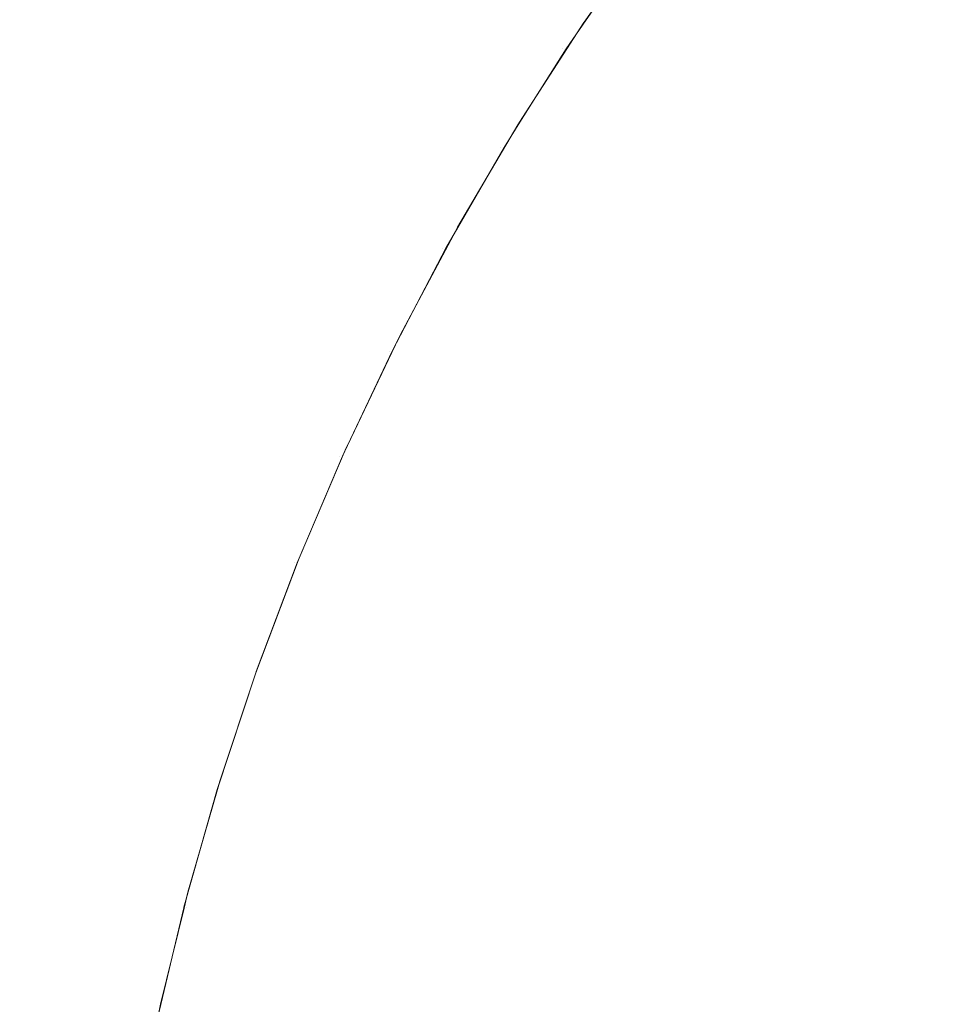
# Model space of a CAD drawing. Header units: centimetres. Extents: x -25.9 to 27.4, y -25.9 to -24.1.
# Tile 149 of 200: x 9.4689 to 9.5009, y -24.1382 to -24.1039. Entities that reach past the tile are written whole.
import ezdxf

# ---------------------------------------------------------------- set-up
doc = ezdxf.new("R2010")
doc.units = ezdxf.units.CM
doc.header["$LTSCALE"] = 2.54
doc.layers.add('Lucido design-1', color=7, linetype='Continuous')

# ---------------------------------------------------------------- blocks, each defined once
blk = doc.blocks.new('Gruppo-4-1')
at = {"color": 7, "linetype": 'Continuous', "lineweight": 9}
for points, invisible_edges in [([(9.488654, -24.103909, 707.720708), (9.491039, -24.100537, 707.720708), (9.491115, -24.100593, 707.716349), (9.488666, -24.104056, 707.716349)], 14), ([(9.491039, -24.100537, 707.720708), (9.488654, -24.103909, 707.720708), (9.488666, -24.103918, 707.920708)], 10), ([(9.491039, -24.100537, 707.720708), (9.488666, -24.103918, 707.920708), (9.490274, -24.101584, 707.920708)], 9), ([(9.488666, -24.104056, 707.716349), (9.491115, -24.100593, 707.716349), (9.491329, -24.100751, 707.712216), (9.488887, -24.104205, 707.712216)], 15), ([(9.488887, -24.104205, 707.712216), (9.491329, -24.100751, 707.712216), (9.49168, -24.101011, 707.708102), (9.489249, -24.104449, 707.708102)], 15), ([(9.495449, -24.103799, 707.688043), (9.497903, -24.100624, 707.688043), (9.499011, -24.101519, 707.684181), (9.496594, -24.104646, 707.684181)], 15), ([(9.489249, -24.104449, 707.708102), (9.49168, -24.101011, 707.708102), (9.492167, -24.101371, 707.704012), (9.489751, -24.104789, 707.704012)], 15), ([(9.489751, -24.104789, 707.704012), (9.492167, -24.101371, 707.704012), (9.492789, -24.101831, 707.699955), (9.490391, -24.105222, 707.699955)], 15), ([(9.468783, -24.101584, 707.98887), (9.471664, -24.101584, 707.984559), (9.469721, -24.104926, 707.983321), (9.466896, -24.104926, 707.987549)], 15), ([(9.471664, -24.101584, 707.984559), (9.474353, -24.101584, 707.980126), (9.472358, -24.104926, 707.978975), (9.469721, -24.104926, 707.983321)], 15), ([(9.474353, -24.101584, 707.980126), (9.476847, -24.101584, 707.975581), (9.474804, -24.104926, 707.974517), (9.472358, -24.104926, 707.978975)], 15), ([(9.476847, -24.101584, 707.975581), (9.47914, -24.101584, 707.970931), (9.477053, -24.104926, 707.969957), (9.474804, -24.104926, 707.974517)], 15), ([(9.47914, -24.101584, 707.970931), (9.481229, -24.101584, 707.966185), (9.4791, -24.104926, 707.965303), (9.477053, -24.104926, 707.969957)], 15), ([(9.481229, -24.101584, 707.966185), (9.483108, -24.101584, 707.961353), (9.480943, -24.104926, 707.960565), (9.4791, -24.104926, 707.965303)], 15), ([(9.483108, -24.101584, 707.961353), (9.484774, -24.101584, 707.956443), (9.482577, -24.104926, 707.95575), (9.480943, -24.104926, 707.960565)], 15), ([(9.484774, -24.101584, 707.956443), (9.486225, -24.101584, 707.951465), (9.484, -24.104926, 707.950869), (9.482577, -24.104926, 707.95575)], 15), ([(9.486225, -24.101584, 707.951465), (9.487458, -24.101584, 707.946429), (9.485209, -24.104926, 707.945931), (9.484, -24.104926, 707.950869)], 15), ([(9.487458, -24.101584, 707.946429), (9.488469, -24.101584, 707.941344), (9.4862, -24.104926, 707.940944), (9.485209, -24.104926, 707.945931)], 15), ([(9.488469, -24.101584, 707.941344), (9.489258, -24.101584, 707.93622), (9.486974, -24.104926, 707.935919), (9.4862, -24.104926, 707.940944)], 15), ([(9.489258, -24.101584, 707.93622), (9.489822, -24.101584, 707.931066), (9.487527, -24.104926, 707.930865), (9.486974, -24.104926, 707.935919)], 15), ([(9.489822, -24.101584, 707.931066), (9.490161, -24.101584, 707.925892), (9.48786, -24.104926, 707.925792), (9.487527, -24.104926, 707.930865)], 15), ([(9.48786, -24.104926, 707.925792), (9.490161, -24.101584, 707.925892), (9.490274, -24.101584, 707.920708), (9.488666, -24.103918, 707.920708)], 11), ([(9.496594, -24.104646, 707.684181), (9.499011, -24.101519, 707.684181), (9.500241, -24.102512, 707.680385), (9.497865, -24.105585, 707.680385)], 15), ([(9.490391, -24.105222, 707.699955), (9.492789, -24.101831, 707.699955), (9.493545, -24.10239, 707.695937), (9.49117, -24.105748, 707.695937)], 15), ([(9.49117, -24.105748, 707.695937), (9.493545, -24.10239, 707.695937), (9.494432, -24.103046, 707.691964), (9.492084, -24.106366, 707.691964)], 15), ([(9.497865, -24.105585, 707.680385), (9.500241, -24.102512, 707.680385), (9.50159, -24.103601, 707.676659), (9.499259, -24.106616, 707.676659)], 15), ([(9.492084, -24.106366, 707.691964), (9.494432, -24.103046, 707.691964), (9.495449, -24.103799, 707.688043), (9.493132, -24.107074, 707.688043)], 15), ([(9.493132, -24.107074, 707.688043), (9.495449, -24.103799, 707.688043), (9.496594, -24.104646, 707.684181), (9.494312, -24.107872, 707.684181)], 15), ([(9.499259, -24.106616, 707.676659), (9.50159, -24.103601, 707.676659), (9.503055, -24.104784, 707.673012), (9.500774, -24.107736, 707.673012)], 15), ([(-25.828561, -24.103908, 708.403495), (-25.828561, -24.106281, 708.405031), (27.271439, -24.106281, 708.405031), (27.271439, -24.103908, 708.403495)], 10), ([(9.486348, -24.107473, 707.720708), (9.488588, -24.104003, 707.720708), (9.488666, -24.104056, 707.716349), (9.486367, -24.107619, 707.716349)], 14), ([(9.488588, -24.104003, 707.720708), (9.486348, -24.107473, 707.720708), (9.486359, -24.10748, 707.920708)], 10), ([(9.488588, -24.104003, 707.720708), (9.486359, -24.10748, 707.920708), (9.487971, -24.104926, 707.920708)], 9), ([(9.486367, -24.107619, 707.716349), (9.488666, -24.104056, 707.716349), (9.488887, -24.104205, 707.712216), (9.486593, -24.107759, 707.712216)], 15), ([(9.486593, -24.107759, 707.712216), (9.488887, -24.104205, 707.712216), (9.489249, -24.104449, 707.708102), (9.486965, -24.107988, 707.708102)], 15), ([(9.488666, -24.103918, 707.920708), (9.487971, -24.104926, 707.920708), (9.48786, -24.104926, 707.925792)], 10), ([(9.487971, -24.104926, 707.920708), (9.488666, -24.103918, 707.920708), (9.488654, -24.103909, 707.720708), (9.488588, -24.104003, 707.720708)], 10), ([(9.488666, -24.104056, 707.716349), (9.488588, -24.104003, 707.720708), (9.488654, -24.103909, 707.720708)], 9), ([(9.486965, -24.107988, 707.708102), (9.489249, -24.104449, 707.708102), (9.489751, -24.104789, 707.704012), (9.487481, -24.108305, 707.704012)], 15), ([(9.487481, -24.108305, 707.704012), (9.489751, -24.104789, 707.704012), (9.490391, -24.105222, 707.699955), (9.48814, -24.108711, 707.699955)], 15), ([(9.494312, -24.107872, 707.684181), (9.496594, -24.104646, 707.684181), (9.497865, -24.105585, 707.680385), (9.495622, -24.108757, 707.680385)], 15), ([(9.500774, -24.107736, 707.673012), (9.503055, -24.104784, 707.673012), (9.504635, -24.10606, 707.669447), (9.502406, -24.108944, 707.669447)], 15), ([(9.466896, -24.104926, 707.987549), (9.469721, -24.104926, 707.983321), (9.467896, -24.108355, 707.982158), (9.465123, -24.108355, 707.986307)], 15), ([(9.469721, -24.104926, 707.983321), (9.472358, -24.104926, 707.978975), (9.470484, -24.108355, 707.977892), (9.467896, -24.108355, 707.982158)], 15), ([(9.472358, -24.104926, 707.978975), (9.474804, -24.104926, 707.974517), (9.472884, -24.108355, 707.973518), (9.470484, -24.108355, 707.977892)], 15), ([(9.474804, -24.104926, 707.974517), (9.477053, -24.104926, 707.969957), (9.475091, -24.108355, 707.969042), (9.472884, -24.108355, 707.973518)], 15), ([(9.477053, -24.104926, 707.969957), (9.4791, -24.104926, 707.965303), (9.477101, -24.108355, 707.964475), (9.475091, -24.108355, 707.969042)], 15), ([(9.4791, -24.104926, 707.965303), (9.480943, -24.104926, 707.960565), (9.478909, -24.108355, 707.959825), (9.477101, -24.108355, 707.964475)], 15), ([(9.480943, -24.104926, 707.960565), (9.482577, -24.104926, 707.95575), (9.480513, -24.108355, 707.9551), (9.478909, -24.108355, 707.959825)], 15), ([(9.482577, -24.104926, 707.95575), (9.484, -24.104926, 707.950869), (9.48191, -24.108355, 707.950309), (9.480513, -24.108355, 707.9551)], 15), ([(9.484, -24.104926, 707.950869), (9.485209, -24.104926, 707.945931), (9.483096, -24.108355, 707.945462), (9.48191, -24.108355, 707.950309)], 15), ([(9.485209, -24.104926, 707.945931), (9.4862, -24.104926, 707.940944), (9.484069, -24.108355, 707.940568), (9.483096, -24.108355, 707.945462)], 15), ([(9.4862, -24.104926, 707.940944), (9.486974, -24.104926, 707.935919), (9.484828, -24.108355, 707.935636), (9.484069, -24.108355, 707.940568)], 15), ([(9.486974, -24.104926, 707.935919), (9.487527, -24.104926, 707.930865), (9.485371, -24.108355, 707.930676), (9.484828, -24.108355, 707.935636)], 15), ([(9.487527, -24.104926, 707.930865), (9.48786, -24.104926, 707.925792), (9.485698, -24.108355, 707.925697), (9.485371, -24.108355, 707.930676)], 15), ([(9.485698, -24.108355, 707.925697), (9.48786, -24.104926, 707.925792), (9.487971, -24.104926, 707.920708), (9.486359, -24.10748, 707.920708)], 11), ([(9.48814, -24.108711, 707.699955), (9.490391, -24.105222, 707.699955), (9.49117, -24.105748, 707.695937), (9.48894, -24.109203, 707.695937)], 15), ([(9.495622, -24.108757, 707.680385), (9.497865, -24.105585, 707.680385), (9.499259, -24.106616, 707.676659), (9.497059, -24.109728, 707.676659)], 15), ([(9.48894, -24.109203, 707.695937), (9.49117, -24.105748, 707.695937), (9.492084, -24.106366, 707.691964), (9.489879, -24.109782, 707.691964)], 15), ([(27.271439, -24.107471, 708.405801), (27.271439, -24.106281, 708.405031), (-25.828561, -24.106281, 708.405031), (-25.828561, -24.107471, 708.405801)], 10), ([(9.489879, -24.109782, 707.691964), (9.492084, -24.106366, 707.691964), (9.493132, -24.107074, 707.688043), (9.490957, -24.110445, 707.688043)], 15), ([(9.497059, -24.109728, 707.676659), (9.499259, -24.106616, 707.676659), (9.500774, -24.107736, 707.673012), (9.498619, -24.110783, 707.673012)], 15), ([(9.490957, -24.110445, 707.688043), (9.493132, -24.107074, 707.688043), (9.494312, -24.107872, 707.684181), (9.49217, -24.111192, 707.684181)], 15), ([(-25.828561, -24.107471, 708.405801), (-25.828561, -24.11001, 708.407294), (27.271439, -24.11001, 708.407294), (27.271439, -24.107471, 708.405801)], 10), ([(9.484193, -24.111135, 707.720708), (9.486286, -24.107569, 707.720708), (9.486367, -24.107619, 707.716349), (9.48422, -24.111277, 707.716349)], 14), ([(9.486286, -24.107569, 707.720708), (9.484193, -24.111135, 707.720708), (9.484203, -24.111141, 707.920708)], 10), ([(9.486286, -24.107569, 707.720708), (9.484203, -24.111141, 707.920708), (9.485807, -24.108355, 707.920708)], 9), ([(9.48422, -24.111277, 707.716349), (9.486367, -24.107619, 707.716349), (9.486593, -24.107759, 707.712216), (9.484453, -24.111407, 707.712216)], 15), ([(9.486359, -24.10748, 707.920708), (9.485807, -24.108355, 707.920708), (9.485698, -24.108355, 707.925697)], 10), ([(9.485807, -24.108355, 707.920708), (9.486359, -24.10748, 707.920708), (9.486348, -24.107473, 707.720708), (9.486286, -24.107569, 707.720708)], 10), ([(9.486367, -24.107619, 707.716349), (9.486286, -24.107569, 707.720708), (9.486348, -24.107473, 707.720708)], 9), ([(9.484453, -24.111407, 707.712216), (9.486593, -24.107759, 707.712216), (9.486965, -24.107988, 707.708102), (9.484834, -24.11162, 707.708102)], 15), ([(9.49217, -24.111192, 707.684181), (9.494312, -24.107872, 707.684181), (9.495622, -24.108757, 707.680385), (9.493516, -24.112021, 707.680385)], 15), ([(9.498619, -24.110783, 707.673012), (9.500774, -24.107736, 707.673012), (9.502406, -24.108944, 707.669447), (9.500301, -24.111919, 707.669447)], 15), ([(9.484834, -24.11162, 707.708102), (9.486965, -24.107988, 707.708102), (9.487481, -24.108305, 707.704012), (9.485363, -24.111915, 707.704012)], 15), ([(9.485363, -24.111915, 707.704012), (9.487481, -24.108305, 707.704012), (9.48814, -24.108711, 707.699955), (9.486038, -24.112292, 707.699955)], 15), ([(9.467896, -24.108355, 707.982158), (9.470484, -24.108355, 707.977892), (9.468734, -24.111866, 707.976882), (9.466191, -24.111866, 707.981072)], 15), ([(9.470484, -24.108355, 707.977892), (9.472884, -24.108355, 707.973518), (9.471091, -24.111866, 707.972584), (9.468734, -24.111866, 707.976882)], 15), ([(9.472884, -24.108355, 707.973518), (9.475091, -24.108355, 707.969042), (9.473259, -24.111866, 707.968188), (9.471091, -24.111866, 707.972584)], 15), ([(9.475091, -24.108355, 707.969042), (9.477101, -24.108355, 707.964475), (9.475233, -24.111866, 707.963702), (9.473259, -24.111866, 707.968188)], 15), ([(9.477101, -24.108355, 707.964475), (9.478909, -24.108355, 707.959825), (9.47701, -24.111866, 707.959133), (9.475233, -24.111866, 707.963702)], 15), ([(9.478909, -24.108355, 707.959825), (9.480513, -24.108355, 707.9551), (9.478585, -24.111866, 707.954492), (9.47701, -24.111866, 707.959133)], 15), ([(9.480513, -24.108355, 707.9551), (9.48191, -24.108355, 707.950309), (9.479957, -24.111866, 707.949786), (9.478585, -24.111866, 707.954492)], 15), ([(9.48191, -24.108355, 707.950309), (9.483096, -24.108355, 707.945462), (9.481122, -24.111866, 707.945025), (9.479957, -24.111866, 707.949786)], 15), ([(9.483096, -24.108355, 707.945462), (9.484069, -24.108355, 707.940568), (9.482078, -24.111866, 707.940217), (9.481122, -24.111866, 707.945025)], 15), ([(9.484069, -24.108355, 707.940568), (9.484828, -24.108355, 707.935636), (9.482824, -24.111866, 707.935373), (9.482078, -24.111866, 707.940217)], 15), ([(9.484828, -24.108355, 707.935636), (9.485371, -24.108355, 707.930676), (9.483358, -24.111866, 707.9305), (9.482824, -24.111866, 707.935373)], 15), ([(9.485371, -24.108355, 707.930676), (9.485698, -24.108355, 707.925697), (9.483678, -24.111866, 707.925609), (9.483358, -24.111866, 707.9305)], 15), ([(9.483678, -24.111866, 707.925609), (9.485698, -24.108355, 707.925697), (9.485807, -24.108355, 707.920708), (9.484203, -24.111141, 707.920708)], 11), ([(9.486038, -24.112292, 707.699955), (9.48814, -24.108711, 707.699955), (9.48894, -24.109203, 707.695937), (9.486858, -24.112751, 707.695937)], 15), ([(9.493516, -24.112021, 707.680385), (9.495622, -24.108757, 707.680385), (9.497059, -24.109728, 707.676659), (9.494992, -24.11293, 707.676659)], 15), ([(9.500301, -24.111919, 707.669447), (9.502406, -24.108944, 707.669447), (9.504152, -24.110235, 707.665973), (9.502101, -24.113136, 707.665973)], 15), ([(9.486858, -24.112751, 707.695937), (9.48894, -24.109203, 707.695937), (9.489879, -24.109782, 707.691964), (9.487822, -24.113289, 707.691964)], 15), ([(27.271439, -24.111134, 708.407956), (27.271439, -24.11001, 708.407294), (-25.828561, -24.11001, 708.407294), (-25.828561, -24.111134, 708.407956)], 10), ([(9.487822, -24.113289, 707.691964), (9.489879, -24.109782, 707.691964), (9.490957, -24.110445, 707.688043), (9.488926, -24.113906, 707.688043)], 15), ([(9.494992, -24.11293, 707.676659), (9.497059, -24.109728, 707.676659), (9.498619, -24.110783, 707.673012), (9.496596, -24.113918, 707.673012)], 15), ([(9.488926, -24.113906, 707.688043), (9.490957, -24.110445, 707.688043), (9.49217, -24.111192, 707.684181), (9.49017, -24.1146, 707.684181)], 15), ([(9.496596, -24.113918, 707.673012), (9.498619, -24.110783, 707.673012), (9.500301, -24.111919, 707.669447), (9.498324, -24.114982, 707.669447)], 15), ([(-25.828561, -24.111134, 708.407956), (-25.828561, -24.113834, 708.409393), (27.271439, -24.113834, 708.409393), (27.271439, -24.111134, 708.407956)], 10), ([(9.482193, -24.11489, 707.720708), (9.484137, -24.111231, 707.720708), (9.48422, -24.111277, 707.716349), (9.482231, -24.115022, 707.716349)], 14), ([(9.484137, -24.111231, 707.720708), (9.482193, -24.11489, 707.720708), (9.482201, -24.114894, 707.920708)], 10), ([(9.484137, -24.111231, 707.720708), (9.482201, -24.114894, 707.920708), (9.483785, -24.111866, 707.920708)], 9), ([(9.482231, -24.115022, 707.716349), (9.48422, -24.111277, 707.716349), (9.484453, -24.111407, 707.712216), (9.482469, -24.115142, 707.712216)], 15), ([(9.482469, -24.115142, 707.712216), (9.484453, -24.111407, 707.712216), (9.484834, -24.11162, 707.708102), (9.482858, -24.115339, 707.708102)], 15), ([(9.484203, -24.111141, 707.920708), (9.483785, -24.111866, 707.920708), (9.483678, -24.111866, 707.925609)], 10), ([(9.483785, -24.111866, 707.920708), (9.484203, -24.111141, 707.920708), (9.484193, -24.111135, 707.720708), (9.484137, -24.111231, 707.720708)], 10), ([(9.48422, -24.111277, 707.716349), (9.484137, -24.111231, 707.720708), (9.484193, -24.111135, 707.720708)], 9), ([(9.49017, -24.1146, 707.684181), (9.49217, -24.111192, 707.684181), (9.493516, -24.112021, 707.680385), (9.491549, -24.115371, 707.680385)], 15), ([(9.482858, -24.115339, 707.708102), (9.484834, -24.11162, 707.708102), (9.485363, -24.111915, 707.704012), (9.483399, -24.115612, 707.704012)], 15), ([(9.468734, -24.111866, 707.976882), (9.471091, -24.111866, 707.972584), (9.469428, -24.115452, 707.971718), (9.467109, -24.115452, 707.975944)], 15), ([(9.471091, -24.111866, 707.972584), (9.473259, -24.111866, 707.968188), (9.471559, -24.115452, 707.967396), (9.469428, -24.115452, 707.971718)], 15), ([(9.473259, -24.111866, 707.968188), (9.475233, -24.111866, 707.963702), (9.4735, -24.115452, 707.962984), (9.471559, -24.115452, 707.967396)], 15), ([(9.475233, -24.111866, 707.963702), (9.47701, -24.111866, 707.959133), (9.475247, -24.115452, 707.958492), (9.4735, -24.115452, 707.962984)], 15), ([(9.47701, -24.111866, 707.959133), (9.478585, -24.111866, 707.954492), (9.476797, -24.115452, 707.953928), (9.475247, -24.115452, 707.958492)], 15), ([(9.478585, -24.111866, 707.954492), (9.479957, -24.111866, 707.949786), (9.478145, -24.115452, 707.9493), (9.476797, -24.115452, 707.953928)], 15), ([(9.479957, -24.111866, 707.949786), (9.481122, -24.111866, 707.945025), (9.479291, -24.115452, 707.944619), (9.478145, -24.115452, 707.9493)], 15), ([(9.481122, -24.111866, 707.945025), (9.482078, -24.111866, 707.940217), (9.480231, -24.115452, 707.939892), (9.479291, -24.115452, 707.944619)], 15), ([(9.482078, -24.111866, 707.940217), (9.482824, -24.111866, 707.935373), (9.480964, -24.115452, 707.935128), (9.480231, -24.115452, 707.939892)], 15), ([(9.482824, -24.111866, 707.935373), (9.483358, -24.111866, 707.9305), (9.481489, -24.115452, 707.930337), (9.480964, -24.115452, 707.935128)], 15), ([(9.483358, -24.111866, 707.9305), (9.483678, -24.111866, 707.925609), (9.481804, -24.115452, 707.925527), (9.481489, -24.115452, 707.930337)], 15), ([(9.481804, -24.115452, 707.925527), (9.483678, -24.111866, 707.925609), (9.483785, -24.111866, 707.920708), (9.482201, -24.114894, 707.920708)], 11), ([(9.483399, -24.115612, 707.704012), (9.485363, -24.111915, 707.704012), (9.486038, -24.112292, 707.699955), (9.48409, -24.11596, 707.699955)], 15), ([(9.491549, -24.115371, 707.680385), (9.493516, -24.112021, 707.680385), (9.494992, -24.11293, 707.676659), (9.493063, -24.116217, 707.676659)], 15), ([(9.498324, -24.114982, 707.669447), (9.500301, -24.111919, 707.669447), (9.502101, -24.113136, 707.665973), (9.500174, -24.116121, 707.665973)], 15), ([(9.48409, -24.11596, 707.699955), (9.486038, -24.112292, 707.699955), (9.486858, -24.112751, 707.695937), (9.484929, -24.116383, 707.695937)], 15), ([(9.484929, -24.116383, 707.695937), (9.486858, -24.112751, 707.695937), (9.487822, -24.113289, 707.691964), (9.485914, -24.11688, 707.691964)], 15), ([(9.493063, -24.116217, 707.676659), (9.494992, -24.11293, 707.676659), (9.496596, -24.113918, 707.673012), (9.494708, -24.117135, 707.673012)], 15), ([(9.485914, -24.11688, 707.691964), (9.487822, -24.113289, 707.691964), (9.488926, -24.113906, 707.688043), (9.487044, -24.117449, 707.688043)], 15), ([(9.500174, -24.116121, 707.665973), (9.502101, -24.113136, 707.665973), (9.504015, -24.11443, 707.662593), (9.502142, -24.117332, 707.662593)], 15), ([(27.271439, -24.114889, 708.409955), (27.271439, -24.113834, 708.409393), (-25.828561, -24.113834, 708.409393), (-25.828561, -24.114889, 708.409955)], 10), ([(9.487044, -24.117449, 707.688043), (9.488926, -24.113906, 707.688043), (9.49017, -24.1146, 707.684181), (9.488316, -24.11809, 707.684181)], 15), ([(9.494708, -24.117135, 707.673012), (9.496596, -24.113918, 707.673012), (9.498324, -24.114982, 707.669447), (9.49648, -24.118125, 707.669447)], 15), ([(9.488316, -24.11809, 707.684181), (9.49017, -24.1146, 707.684181), (9.491549, -24.115371, 707.680385), (9.489727, -24.118802, 707.680385)], 15), ([(-25.828561, -24.114889, 708.409955), (-25.828561, -24.117746, 708.411324), (27.271439, -24.117746, 708.411324), (27.271439, -24.114889, 708.409955)], 10), ([(9.480353, -24.118732, 707.720708), (9.482146, -24.11498, 707.720708), (9.482231, -24.115022, 707.716349), (9.480402, -24.118849, 707.716349)], 14), ([(9.482146, -24.11498, 707.720708), (9.480353, -24.118732, 707.720708), (9.480358, -24.118735, 707.920708)], 10), ([(9.482146, -24.11498, 707.720708), (9.480358, -24.118735, 707.920708), (9.48191, -24.115452, 707.920708)], 9), ([(9.480402, -24.118849, 707.716349), (9.482231, -24.115022, 707.716349), (9.482469, -24.115142, 707.712216), (9.480645, -24.118959, 707.712216)], 15), ([(9.480645, -24.118959, 707.712216), (9.482469, -24.115142, 707.712216), (9.482858, -24.115339, 707.708102), (9.481043, -24.119139, 707.708102)], 15), ([(9.482201, -24.114894, 707.920708), (9.48191, -24.115452, 707.920708), (9.481804, -24.115452, 707.925527)], 10), ([(9.48191, -24.115452, 707.920708), (9.482201, -24.114894, 707.920708), (9.482193, -24.11489, 707.720708), (9.482146, -24.11498, 707.720708)], 10), ([(9.482231, -24.115022, 707.716349), (9.482146, -24.11498, 707.720708), (9.482193, -24.11489, 707.720708)], 9), ([(9.49648, -24.118125, 707.669447), (9.498324, -24.114982, 707.669447), (9.500174, -24.116121, 707.665973), (9.498376, -24.119185, 707.665973)], 15), ([(9.467109, -24.115452, 707.975944), (9.469428, -24.115452, 707.971718), (9.467895, -24.119106, 707.970921), (9.465613, -24.119106, 707.97508)], 15), ([(9.469428, -24.115452, 707.971718), (9.471559, -24.115452, 707.967396), (9.469994, -24.119106, 707.966666), (9.467895, -24.119106, 707.970921)], 15), ([(9.471559, -24.115452, 707.967396), (9.4735, -24.115452, 707.962984), (9.471905, -24.119106, 707.962323), (9.469994, -24.119106, 707.966666)], 15), ([(9.4735, -24.115452, 707.962984), (9.475247, -24.115452, 707.958492), (9.473624, -24.119106, 707.957901), (9.471905, -24.119106, 707.962323)], 15), ([(9.475247, -24.115452, 707.958492), (9.476797, -24.115452, 707.953928), (9.475149, -24.119106, 707.953408), (9.473624, -24.119106, 707.957901)], 15), ([(9.476797, -24.115452, 707.953928), (9.478145, -24.115452, 707.9493), (9.476477, -24.119106, 707.948853), (9.475149, -24.119106, 707.953408)], 15), ([(9.478145, -24.115452, 707.9493), (9.479291, -24.115452, 707.944619), (9.477605, -24.119106, 707.944245), (9.476477, -24.119106, 707.948853)], 15), ([(9.479291, -24.115452, 707.944619), (9.480231, -24.115452, 707.939892), (9.47853, -24.119106, 707.939592), (9.477605, -24.119106, 707.944245)], 15), ([(9.480231, -24.115452, 707.939892), (9.480964, -24.115452, 707.935128), (9.479252, -24.119106, 707.934902), (9.47853, -24.119106, 707.939592)], 15), ([(9.480964, -24.115452, 707.935128), (9.481489, -24.115452, 707.930337), (9.479769, -24.119106, 707.930186), (9.479252, -24.119106, 707.934902)], 15), ([(9.481489, -24.115452, 707.930337), (9.481804, -24.115452, 707.925527), (9.480079, -24.119106, 707.925452), (9.479769, -24.119106, 707.930186)], 15), ([(9.480079, -24.119106, 707.925452), (9.481804, -24.115452, 707.925527), (9.48191, -24.115452, 707.920708), (9.480358, -24.118735, 707.920708)], 11), ([(9.481043, -24.119139, 707.708102), (9.482858, -24.115339, 707.708102), (9.483399, -24.115612, 707.704012), (9.481595, -24.119388, 707.704012)], 15), ([(9.489727, -24.118802, 707.680385), (9.491549, -24.115371, 707.680385), (9.493063, -24.116217, 707.676659), (9.491275, -24.119583, 707.676659)], 15), ([(9.481595, -24.119388, 707.704012), (9.483399, -24.115612, 707.704012), (9.48409, -24.11596, 707.699955), (9.4823, -24.119707, 707.699955)], 15), ([(9.4823, -24.119707, 707.699955), (9.48409, -24.11596, 707.699955), (9.484929, -24.116383, 707.695937), (9.483156, -24.120094, 707.695937)], 15), ([(9.498376, -24.119185, 707.665973), (9.500174, -24.116121, 707.665973), (9.502142, -24.117332, 707.662593), (9.500394, -24.120312, 707.662593)], 15), ([(9.483156, -24.120094, 707.695937), (9.484929, -24.116383, 707.695937), (9.485914, -24.11688, 707.691964), (9.484161, -24.120548, 707.691964)], 15), ([(9.491275, -24.119583, 707.676659), (9.493063, -24.116217, 707.676659), (9.494708, -24.117135, 707.673012), (9.492957, -24.120431, 707.673012)], 15), ([(9.484161, -24.120548, 707.691964), (9.485914, -24.11688, 707.691964), (9.487044, -24.117449, 707.688043), (9.485314, -24.121069, 707.688043)], 15), ([(9.492957, -24.120431, 707.673012), (9.494708, -24.117135, 707.673012), (9.49648, -24.118125, 707.669447), (9.49477, -24.121345, 707.669447)], 15), ([(9.485314, -24.121069, 707.688043), (9.487044, -24.117449, 707.688043), (9.488316, -24.11809, 707.684181), (9.486612, -24.121656, 707.684181)], 15), ([(9.500394, -24.120312, 707.662593), (9.502142, -24.117332, 707.662593), (9.504224, -24.118614, 707.659313), (9.502528, -24.121504, 707.659313)], 15), ([(27.271439, -24.118732, 708.411796), (27.271439, -24.117746, 708.411324), (-25.828561, -24.117746, 708.411324), (-25.828561, -24.118732, 708.411796)], 10), ([(9.486612, -24.121656, 707.684181), (9.488316, -24.11809, 707.684181), (9.489727, -24.118802, 707.680385), (9.488052, -24.122307, 707.680385)], 15), ([(9.49477, -24.121345, 707.669447), (9.49648, -24.118125, 707.669447), (9.498376, -24.119185, 707.665973), (9.49671, -24.122323, 707.665973)], 15), ([(-25.828561, -24.118732, 708.411796), (-25.828561, -24.121738, 708.413081), (27.271439, -24.121738, 708.413081), (27.271439, -24.118732, 708.411796)], 10), ([(9.478675, -24.122655, 707.720708), (9.480316, -24.11881, 707.720708), (9.480402, -24.118849, 707.716349), (9.478738, -24.12275, 707.716349)], 14), ([(9.480316, -24.11881, 707.720708), (9.478675, -24.122655, 707.720708), (9.478677, -24.122656, 707.920708)], 10), ([(9.480316, -24.11881, 707.720708), (9.478677, -24.122656, 707.920708), (9.480182, -24.119106, 707.920708)], 9), ([(9.478738, -24.12275, 707.716349), (9.480402, -24.118849, 707.716349), (9.480645, -24.118959, 707.712216), (9.478985, -24.122849, 707.712216)], 15), ([(9.480358, -24.118735, 707.920708), (9.480182, -24.119106, 707.920708), (9.480079, -24.119106, 707.925452)], 10), ([(9.480182, -24.119106, 707.920708), (9.480358, -24.118735, 707.920708), (9.480353, -24.118732, 707.720708), (9.480316, -24.11881, 707.720708)], 10), ([(9.480402, -24.118849, 707.716349), (9.480316, -24.11881, 707.720708), (9.480353, -24.118732, 707.720708)], 9), ([(9.488052, -24.122307, 707.680385), (9.489727, -24.118802, 707.680385), (9.491275, -24.119583, 707.676659), (9.489632, -24.123021, 707.676659)], 15), ([(9.467895, -24.119106, 707.970921), (9.469994, -24.119106, 707.966666), (9.468565, -24.122823, 707.965999), (9.466497, -24.122823, 707.970193)], 15), ([(9.469994, -24.119106, 707.966666), (9.471905, -24.119106, 707.962323), (9.470448, -24.122823, 707.96172), (9.468565, -24.122823, 707.965999)], 15), ([(9.471905, -24.119106, 707.962323), (9.473624, -24.119106, 707.957901), (9.472143, -24.122823, 707.957362), (9.470448, -24.122823, 707.96172)], 15), ([(9.473624, -24.119106, 707.957901), (9.475149, -24.119106, 707.953408), (9.473646, -24.122823, 707.952934), (9.472143, -24.122823, 707.957362)], 15), ([(9.475149, -24.119106, 707.953408), (9.476477, -24.119106, 707.948853), (9.474954, -24.122823, 707.948445), (9.473646, -24.122823, 707.952934)], 15), ([(9.476477, -24.119106, 707.948853), (9.477605, -24.119106, 707.944245), (9.476066, -24.122823, 707.943904), (9.474954, -24.122823, 707.948445)], 15), ([(9.477605, -24.119106, 707.944245), (9.47853, -24.119106, 707.939592), (9.476978, -24.122823, 707.939318), (9.476066, -24.122823, 707.943904)], 15), ([(9.47853, -24.119106, 707.939592), (9.479252, -24.119106, 707.934902), (9.477689, -24.122823, 707.934697), (9.476978, -24.122823, 707.939318)], 15), ([(9.479252, -24.119106, 707.934902), (9.479769, -24.119106, 707.930186), (9.478198, -24.122823, 707.930049), (9.477689, -24.122823, 707.934697)], 15), ([(9.479769, -24.119106, 707.930186), (9.480079, -24.119106, 707.925452), (9.478504, -24.122823, 707.925383), (9.478198, -24.122823, 707.930049)], 15), ([(9.478504, -24.122823, 707.925383), (9.480079, -24.119106, 707.925452), (9.480182, -24.119106, 707.920708), (9.478677, -24.122656, 707.920708)], 11), ([(9.478985, -24.122849, 707.712216), (9.480645, -24.118959, 707.712216), (9.481043, -24.119139, 707.708102), (9.47939, -24.123012, 707.708102)], 15), ([(9.47939, -24.123012, 707.708102), (9.481043, -24.119139, 707.708102), (9.481595, -24.119388, 707.704012), (9.479952, -24.123238, 707.704012)], 15), ([(9.49671, -24.122323, 707.665973), (9.498376, -24.119185, 707.665973), (9.500394, -24.120312, 707.662593), (9.498773, -24.123363, 707.662593)], 15), ([(9.479952, -24.123238, 707.704012), (9.481595, -24.119388, 707.704012), (9.4823, -24.119707, 707.699955), (9.48067, -24.123526, 707.699955)], 15), ([(9.489632, -24.123021, 707.676659), (9.491275, -24.119583, 707.676659), (9.492957, -24.120431, 707.673012), (9.491349, -24.123797, 707.673012)], 15), ([(9.48067, -24.123526, 707.699955), (9.4823, -24.119707, 707.699955), (9.483156, -24.120094, 707.695937), (9.481542, -24.123876, 707.695937)], 15), ([(9.481542, -24.123876, 707.695937), (9.483156, -24.120094, 707.695937), (9.484161, -24.120548, 707.691964), (9.482566, -24.124288, 707.691964)], 15), ([(9.498773, -24.123363, 707.662593), (9.500394, -24.120312, 707.662593), (9.502528, -24.121504, 707.659313), (9.500956, -24.124464, 707.659313)], 15), ([(9.482566, -24.124288, 707.691964), (9.484161, -24.120548, 707.691964), (9.485314, -24.121069, 707.688043), (9.48374, -24.12476, 707.688043)], 15), ([(9.491349, -24.123797, 707.673012), (9.492957, -24.120431, 707.673012), (9.49477, -24.121345, 707.669447), (9.493199, -24.124633, 707.669447)], 15), ([(9.48374, -24.12476, 707.688043), (9.485314, -24.121069, 707.688043), (9.486612, -24.121656, 707.684181), (9.485061, -24.125291, 707.684181)], 15), ([(9.493199, -24.124633, 707.669447), (9.49477, -24.121345, 707.669447), (9.49671, -24.122323, 707.665973), (9.495178, -24.125528, 707.665973)], 15), ([(9.485061, -24.125291, 707.684181), (9.486612, -24.121656, 707.684181), (9.488052, -24.122307, 707.680385), (9.486528, -24.12588, 707.680385)], 15), ([(27.271439, -24.122654, 708.413473), (27.271439, -24.121738, 708.413081), (-25.828561, -24.121738, 708.413081), (-25.828561, -24.122654, 708.413473)], 10), ([(9.486528, -24.12588, 707.680385), (9.488052, -24.122307, 707.680385), (9.489632, -24.123021, 707.676659), (9.488137, -24.126527, 707.676659)], 15), ([(9.495178, -24.125528, 707.665973), (9.49671, -24.122323, 707.665973), (9.498773, -24.123363, 707.662593), (9.497284, -24.12648, 707.662593)], 15), ([(-25.828561, -24.122654, 708.413473), (-25.828561, -24.125803, 708.414663), (27.271439, -24.125803, 708.414663), (27.271439, -24.122654, 708.413473)], 10), ([(9.477164, -24.126651, 707.720708), (9.47865, -24.122714, 707.720708), (9.478738, -24.12275, 707.716349), (9.47724, -24.126718, 707.716349)], 14), ([(9.47865, -24.122714, 707.720708), (9.477164, -24.126651, 707.720708), (9.477165, -24.126651, 707.920708)], 10), ([(9.47865, -24.122714, 707.720708), (9.477165, -24.126651, 707.920708), (9.477182, -24.126597, 707.920708)], 9), ([(9.47865, -24.122714, 707.720708), (9.477182, -24.126597, 707.920708), (9.478606, -24.122823, 707.920708)], 9), ([(9.478677, -24.122656, 707.920708), (9.478606, -24.122823, 707.920708), (9.478504, -24.122823, 707.925383)], 10), ([(9.478606, -24.122823, 707.920708), (9.478677, -24.122656, 707.920708), (9.478675, -24.122655, 707.720708), (9.47865, -24.122714, 707.720708)], 10), ([(9.478738, -24.12275, 707.716349), (9.47865, -24.122714, 707.720708), (9.478675, -24.122655, 707.720708)], 9), ([(9.468565, -24.122823, 707.965999), (9.470448, -24.122823, 707.96172), (9.469133, -24.126597, 707.961175), (9.467275, -24.126597, 707.965398)], 15), ([(9.470448, -24.122823, 707.96172), (9.472143, -24.122823, 707.957362), (9.470805, -24.126597, 707.956875), (9.469133, -24.126597, 707.961175)], 15), ([(9.472143, -24.122823, 707.957362), (9.473646, -24.122823, 707.952934), (9.472288, -24.126597, 707.952506), (9.470805, -24.126597, 707.956875)], 15), ([(9.473646, -24.122823, 707.952934), (9.474954, -24.122823, 707.948445), (9.473579, -24.126597, 707.948077), (9.472288, -24.126597, 707.952506)], 15), ([(9.474954, -24.122823, 707.948445), (9.476066, -24.122823, 707.943904), (9.474676, -24.126597, 707.943596), (9.473579, -24.126597, 707.948077)], 15), ([(9.476066, -24.122823, 707.943904), (9.476978, -24.122823, 707.939318), (9.475576, -24.126597, 707.939071), (9.474676, -24.126597, 707.943596)], 15), ([(9.476978, -24.122823, 707.939318), (9.477689, -24.122823, 707.934697), (9.476278, -24.126597, 707.934511), (9.475576, -24.126597, 707.939071)], 15), ([(9.477689, -24.122823, 707.934697), (9.478198, -24.122823, 707.930049), (9.47678, -24.126597, 707.929925), (9.476278, -24.126597, 707.934511)], 15), ([(9.478198, -24.122823, 707.930049), (9.478504, -24.122823, 707.925383), (9.477082, -24.126597, 707.925321), (9.47678, -24.126597, 707.929925)], 15), ([(9.478504, -24.122823, 707.925383), (9.478606, -24.122823, 707.920708), (9.477182, -24.126597, 707.920708), (9.477082, -24.126597, 707.925321)], 13), ([(9.47724, -24.126718, 707.716349), (9.478738, -24.12275, 707.716349), (9.478985, -24.122849, 707.712216), (9.477491, -24.126806, 707.712216)], 15), ([(9.477491, -24.126806, 707.712216), (9.478985, -24.122849, 707.712216), (9.47939, -24.123012, 707.708102), (9.477903, -24.126952, 707.708102)], 15), ([(9.477903, -24.126952, 707.708102), (9.47939, -24.123012, 707.708102), (9.479952, -24.123238, 707.704012), (9.478474, -24.127154, 707.704012)], 15), ([(9.488137, -24.126527, 707.676659), (9.489632, -24.123021, 707.676659), (9.491349, -24.123797, 707.673012), (9.489884, -24.127229, 707.673012)], 15), ([(9.478474, -24.127154, 707.704012), (9.479952, -24.123238, 707.704012), (9.48067, -24.123526, 707.699955), (9.479204, -24.127411, 707.699955)], 15), ([(9.497284, -24.12648, 707.662593), (9.498773, -24.123363, 707.662593), (9.500956, -24.124464, 707.659313), (9.499512, -24.127487, 707.659313)], 15), ([(9.479204, -24.127411, 707.699955), (9.48067, -24.123526, 707.699955), (9.481542, -24.123876, 707.695937), (9.48009, -24.127724, 707.695937)], 15), ([(9.48009, -24.127724, 707.695937), (9.481542, -24.123876, 707.695937), (9.482566, -24.124288, 707.691964), (9.48113, -24.128092, 707.691964)], 15), ([(9.489884, -24.127229, 707.673012), (9.491349, -24.123797, 707.673012), (9.493199, -24.124633, 707.669447), (9.491768, -24.127986, 707.669447)], 15), ([(9.48113, -24.128092, 707.691964), (9.482566, -24.124288, 707.691964), (9.48374, -24.12476, 707.688043), (9.482323, -24.128513, 707.688043)], 15), ([(9.482323, -24.128513, 707.688043), (9.48374, -24.12476, 707.688043), (9.485061, -24.125291, 707.684181), (9.483666, -24.128988, 707.684181)], 15), ([(9.491768, -24.127986, 707.669447), (9.493199, -24.124633, 707.669447), (9.495178, -24.125528, 707.665973), (9.493784, -24.128796, 707.665973)], 15), ([(9.499512, -24.127487, 707.659313), (9.500956, -24.124464, 707.659313), (9.503255, -24.125623, 707.656139), (9.501858, -24.128547, 707.656139)], 15), ([(9.483666, -24.128988, 707.684181), (9.485061, -24.125291, 707.684181), (9.486528, -24.12588, 707.680385), (9.485156, -24.129515, 707.680385)], 15), ([(27.271439, -24.12665, 708.414984), (27.271439, -24.125803, 708.414663), (-25.828561, -24.125803, 708.414663), (-25.828561, -24.12665, 708.414984)], 10), ([(9.493784, -24.128796, 707.665973), (9.495178, -24.125528, 707.665973), (9.497284, -24.12648, 707.662593), (9.495928, -24.129657, 707.662593)], 15), ([(9.485156, -24.129515, 707.680385), (9.486528, -24.12588, 707.680385), (9.488137, -24.126527, 707.676659), (9.486791, -24.130092, 707.676659)], 15), ([(9.495928, -24.129657, 707.662593), (9.497284, -24.12648, 707.662593), (9.499512, -24.127487, 707.659313), (9.498197, -24.130569, 707.659313)], 15), ([(-25.828561, -24.12665, 708.414984), (-25.828561, -24.129934, 708.416067), (27.271439, -24.129934, 708.416067), (27.271439, -24.12665, 708.414984)], 10), ([(9.467275, -24.126597, 707.965398), (9.469133, -24.126597, 707.961175), (9.467961, -24.13042, 707.960689), (9.466125, -24.13042, 707.964861)], 15), ([(9.469133, -24.126597, 707.961175), (9.470805, -24.126597, 707.956875), (9.469613, -24.13042, 707.956441), (9.467961, -24.13042, 707.960689)], 15), ([(9.470805, -24.126597, 707.956875), (9.472288, -24.126597, 707.952506), (9.471078, -24.13042, 707.952125), (9.469613, -24.13042, 707.956441)], 15), ([(9.472288, -24.126597, 707.952506), (9.473579, -24.126597, 707.948077), (9.472354, -24.13042, 707.947749), (9.471078, -24.13042, 707.952125)], 15), ([(9.473579, -24.126597, 707.948077), (9.474676, -24.126597, 707.943596), (9.473437, -24.13042, 707.943321), (9.472354, -24.13042, 707.947749)], 15), ([(9.474676, -24.126597, 707.943596), (9.475576, -24.126597, 707.939071), (9.474326, -24.13042, 707.93885), (9.473437, -24.13042, 707.943321)], 15), ([(9.475576, -24.126597, 707.939071), (9.476278, -24.126597, 707.934511), (9.47502, -24.13042, 707.934345), (9.474326, -24.13042, 707.93885)], 15), ([(9.476278, -24.126597, 707.934511), (9.47678, -24.126597, 707.929925), (9.475516, -24.13042, 707.929814), (9.47502, -24.13042, 707.934345)], 15), ([(9.47678, -24.126597, 707.929925), (9.477082, -24.126597, 707.925321), (9.475814, -24.13042, 707.925266), (9.475516, -24.13042, 707.929814)], 15), ([(9.477165, -24.126651, 707.920708), (9.475914, -24.13042, 707.920708), (9.475814, -24.13042, 707.925266), (9.477082, -24.126597, 707.925321)], 14), ([(9.475822, -24.130718, 707.720708), (9.477151, -24.126686, 707.720708), (9.47724, -24.126718, 707.716349), (9.475913, -24.130746, 707.716349)], 14), ([(9.477151, -24.126686, 707.720708), (9.475823, -24.130713, 707.720708), (9.475829, -24.130715, 707.920708)], 10), ([(9.477151, -24.126686, 707.720708), (9.475829, -24.130715, 707.920708), (9.475914, -24.13042, 707.920708)], 9), ([(9.475913, -24.130746, 707.716349), (9.47724, -24.126718, 707.716349), (9.477491, -24.126806, 707.712216), (9.476167, -24.130824, 707.712216)], 15), ([(9.475914, -24.13042, 707.920708), (9.477165, -24.126651, 707.920708), (9.477164, -24.126651, 707.720708), (9.477151, -24.126686, 707.720708)], 10), ([(9.476167, -24.130824, 707.712216), (9.477491, -24.126806, 707.712216), (9.477903, -24.126952, 707.708102), (9.476585, -24.130951, 707.708102)], 15), ([(9.477082, -24.126597, 707.925321), (9.477182, -24.126597, 707.920708), (9.477165, -24.126651, 707.920708)], 9), ([(9.47724, -24.126718, 707.716349), (9.477151, -24.126686, 707.720708), (9.477164, -24.126651, 707.720708)], 9), ([(9.486791, -24.130092, 707.676659), (9.488137, -24.126527, 707.676659), (9.489884, -24.127229, 707.673012), (9.488567, -24.13072, 707.673012)], 15), ([(9.476585, -24.130951, 707.708102), (9.477903, -24.126952, 707.708102), (9.478474, -24.127154, 707.704012), (9.477164, -24.131129, 707.704012)], 15), ([(9.477164, -24.131129, 707.704012), (9.478474, -24.127154, 707.704012), (9.479204, -24.127411, 707.699955), (9.477904, -24.131355, 707.699955)], 15), ([(9.477904, -24.131355, 707.699955), (9.479204, -24.127411, 707.699955), (9.48009, -24.127724, 707.695937), (9.478802, -24.13163, 707.695937)], 15), ([(9.488567, -24.13072, 707.673012), (9.489884, -24.127229, 707.673012), (9.491768, -24.127986, 707.669447), (9.490481, -24.131396, 707.669447)], 15), ([(9.498197, -24.130569, 707.659313), (9.499512, -24.127487, 707.659313), (9.501858, -24.128547, 707.656139), (9.500586, -24.131529, 707.656139)], 15), ([(9.478802, -24.13163, 707.695937), (9.48009, -24.127724, 707.695937), (9.48113, -24.128092, 707.691964), (9.479857, -24.131954, 707.691964)], 15), ([(9.479857, -24.131954, 707.691964), (9.48113, -24.128092, 707.691964), (9.482323, -24.128513, 707.688043), (9.481067, -24.132324, 707.688043)], 15), ([(9.490481, -24.131396, 707.669447), (9.491768, -24.127986, 707.669447), (9.493784, -24.128796, 707.665973), (9.492529, -24.13212, 707.665973)], 15), ([(9.481067, -24.132324, 707.688043), (9.482323, -24.128513, 707.688043), (9.483666, -24.128988, 707.684181), (9.482429, -24.132741, 707.684181)], 15), ([(9.500586, -24.131529, 707.656139), (9.501858, -24.128547, 707.656139), (9.504318, -24.129659, 707.653075), (9.50309, -24.132535, 707.653075)], 15), ([(9.492529, -24.13212, 707.665973), (9.493784, -24.128796, 707.665973), (9.495928, -24.129657, 707.662593), (9.494708, -24.132889, 707.662593)], 15), ([(9.482429, -24.132741, 707.684181), (9.483666, -24.128988, 707.684181), (9.485156, -24.129515, 707.680385), (9.48394, -24.133204, 707.680385)], 15), ([(9.48394, -24.133204, 707.680385), (9.485156, -24.129515, 707.680385), (9.486791, -24.130092, 707.676659), (9.485598, -24.133712, 707.676659)], 15), ([(9.494708, -24.132889, 707.662593), (9.495928, -24.129657, 707.662593), (9.498197, -24.130569, 707.659313), (9.497013, -24.133704, 707.659313)], 15), ([(27.271439, -24.130713, 708.416324), (27.271439, -24.129934, 708.416067), (-25.828561, -24.129934, 708.416067), (-25.828561, -24.130713, 708.416324)], 10), ([(9.485598, -24.133712, 707.676659), (9.486791, -24.130092, 707.676659), (9.488567, -24.13072, 707.673012), (9.487399, -24.134263, 707.673012)], 15), ([(9.467961, -24.13042, 707.960689), (9.469613, -24.13042, 707.956441), (9.468567, -24.134287, 707.95606), (9.466933, -24.134287, 707.960264)], 15), ([(9.469613, -24.13042, 707.956441), (9.471078, -24.13042, 707.952125), (9.470017, -24.134287, 707.95179), (9.468567, -24.134287, 707.95606)], 15), ([(9.471078, -24.13042, 707.952125), (9.472354, -24.13042, 707.947749), (9.471279, -24.134287, 707.947461), (9.470017, -24.134287, 707.95179)], 15), ([(9.472354, -24.13042, 707.947749), (9.473437, -24.13042, 707.943321), (9.472351, -24.134287, 707.94308), (9.471279, -24.134287, 707.947461)], 15), ([(9.473437, -24.13042, 707.943321), (9.474326, -24.13042, 707.93885), (9.473231, -24.134287, 707.938657), (9.472351, -24.134287, 707.94308)], 15), ([(9.474326, -24.13042, 707.93885), (9.47502, -24.13042, 707.934345), (9.473917, -24.134287, 707.9342), (9.473231, -24.134287, 707.938657)], 15), ([(9.47502, -24.13042, 707.934345), (9.475516, -24.13042, 707.929814), (9.474408, -24.134287, 707.929717), (9.473917, -24.134287, 707.9342)], 15), ([(9.475516, -24.13042, 707.929814), (9.475814, -24.13042, 707.925266), (9.474703, -24.134287, 707.925217), (9.474408, -24.134287, 707.929717)], 15), ([(9.475829, -24.130715, 707.920708), (9.474801, -24.134287, 707.920708), (9.474703, -24.134287, 707.925217), (9.475814, -24.13042, 707.925266)], 14), ([(9.475814, -24.13042, 707.925266), (9.475914, -24.13042, 707.920708), (9.475829, -24.130715, 707.920708)], 9), ([(9.497013, -24.133704, 707.659313), (9.498197, -24.130569, 707.659313), (9.500586, -24.131529, 707.656139), (9.499441, -24.134562, 707.656139)], 15), ([(-25.828561, -24.130713, 708.416324), (-25.828561, -24.134122, 708.417288), (27.271439, -24.134122, 708.417288), (27.271439, -24.130713, 708.416324)], 10), ([(9.474801, -24.134287, 707.920708), (9.475829, -24.130715, 707.920708), (9.475823, -24.130713, 707.720708), (9.474665, -24.134802, 707.720708)], 10), ([(9.474665, -24.134802, 707.720708), (9.475822, -24.130718, 707.720708), (9.475913, -24.130746, 707.716349), (9.474757, -24.134826, 707.716349)], 14), ([(9.474757, -24.134826, 707.716349), (9.475913, -24.130746, 707.716349), (9.476167, -24.130824, 707.712216), (9.475015, -24.134893, 707.712216)], 15), ([(9.475015, -24.134893, 707.712216), (9.476167, -24.130824, 707.712216), (9.476585, -24.130951, 707.708102), (9.475437, -24.135003, 707.708102)], 15), ([(9.475437, -24.135003, 707.708102), (9.476585, -24.130951, 707.708102), (9.477164, -24.131129, 707.704012), (9.476024, -24.135156, 707.704012)], 15), ([(9.487399, -24.134263, 707.673012), (9.488567, -24.13072, 707.673012), (9.490481, -24.131396, 707.669447), (9.48934, -24.134858, 707.669447)], 15), ([(9.476024, -24.135156, 707.704012), (9.477164, -24.131129, 707.704012), (9.477904, -24.131355, 707.699955), (9.476772, -24.135351, 707.699955)], 15), ([(9.476772, -24.135351, 707.699955), (9.477904, -24.131355, 707.699955), (9.478802, -24.13163, 707.695937), (9.477681, -24.135588, 707.695937)], 15), ([(9.477681, -24.135588, 707.695937), (9.478802, -24.13163, 707.695937), (9.479857, -24.131954, 707.691964), (9.478749, -24.135866, 707.691964)], 15), ([(9.48934, -24.134858, 707.669447), (9.490481, -24.131396, 707.669447), (9.492529, -24.13212, 707.665973), (9.491417, -24.135494, 707.665973)], 15), ([(9.499441, -24.134562, 707.656139), (9.500586, -24.131529, 707.656139), (9.50309, -24.132535, 707.653075), (9.501986, -24.135461, 707.653075)], 15), ([(9.478749, -24.135866, 707.691964), (9.479857, -24.131954, 707.691964), (9.481067, -24.132324, 707.688043), (9.479974, -24.136184, 707.688043)], 15), ([(9.479974, -24.136184, 707.688043), (9.481067, -24.132324, 707.688043), (9.482429, -24.132741, 707.684181), (9.481352, -24.136543, 707.684181)], 15), ([(9.491417, -24.135494, 707.665973), (9.492529, -24.13212, 707.665973), (9.494708, -24.132889, 707.662593), (9.493627, -24.13617, 707.662593)], 15), ([(9.481352, -24.136543, 707.684181), (9.482429, -24.132741, 707.684181), (9.48394, -24.133204, 707.680385), (9.482882, -24.136942, 707.680385)], 15), ([(9.493627, -24.13617, 707.662593), (9.494708, -24.132889, 707.662593), (9.497013, -24.133704, 707.659313), (9.495964, -24.136886, 707.659313)], 15), ([(9.482882, -24.136942, 707.680385), (9.48394, -24.133204, 707.680385), (9.485598, -24.133712, 707.676659), (9.48456, -24.137378, 707.676659)], 15), ([(9.48456, -24.137378, 707.676659), (9.485598, -24.133712, 707.676659), (9.487399, -24.134263, 707.673012), (9.486383, -24.137853, 707.673012)], 15), ([(9.495964, -24.136886, 707.659313), (9.497013, -24.133704, 707.659313), (9.499441, -24.134562, 707.656139), (9.498426, -24.13764, 707.656139)], 15), ([(27.271439, -24.134836, 708.41749), (27.271439, -24.134122, 708.417288), (-25.828561, -24.134122, 708.417288), (-25.828561, -24.134836, 708.41749)], 10), ([(9.468567, -24.134287, 707.95606), (9.470017, -24.134287, 707.95179), (9.469106, -24.13819, 707.951503), (9.46767, -24.13819, 707.955734)], 15), ([(9.470017, -24.134287, 707.95179), (9.471279, -24.134287, 707.947461), (9.470357, -24.13819, 707.947213), (9.469106, -24.13819, 707.951503)], 15), ([(9.471279, -24.134287, 707.947461), (9.472351, -24.134287, 707.94308), (9.471418, -24.13819, 707.942873), (9.470357, -24.13819, 707.947213)], 15), ([(9.472351, -24.134287, 707.94308), (9.473231, -24.134287, 707.938657), (9.47229, -24.13819, 707.938491), (9.471418, -24.13819, 707.942873)], 15), ([(9.473231, -24.134287, 707.938657), (9.473917, -24.134287, 707.9342), (9.47297, -24.13819, 707.934075), (9.47229, -24.13819, 707.938491)], 15), ([(9.473917, -24.134287, 707.9342), (9.474408, -24.134287, 707.929717), (9.473456, -24.13819, 707.929634), (9.47297, -24.13819, 707.934075)], 15), ([(9.474408, -24.134287, 707.929717), (9.474703, -24.134287, 707.925217), (9.473748, -24.13819, 707.925175), (9.473456, -24.13819, 707.929634)], 15), ([(9.474666, -24.134838, 707.920708), (9.473846, -24.13819, 707.920708), (9.473748, -24.13819, 707.925175), (9.474703, -24.134287, 707.925217)], 14), ([(9.474665, -24.134802, 707.720708), (9.474666, -24.134838, 707.920708), (9.474801, -24.134287, 707.920708)], 9), ([(9.474703, -24.134287, 707.925217), (9.474801, -24.134287, 707.920708), (9.474666, -24.134838, 707.920708)], 9), ([(9.486383, -24.137853, 707.673012), (9.487399, -24.134263, 707.673012), (9.48934, -24.134858, 707.669447), (9.488347, -24.138365, 707.669447)], 15), ([(9.498426, -24.13764, 707.656139), (9.499441, -24.134562, 707.656139), (9.501986, -24.135461, 707.653075), (9.501007, -24.138431, 707.653075)], 15), ([(-25.828561, -24.134836, 708.41749), (-25.828561, -24.138359, 708.418326), (27.271439, -24.138359, 708.418326), (27.271439, -24.134836, 708.41749)], 10), ([(9.474757, -24.134826, 707.716349), (9.473776, -24.138952, 707.716349), (9.473683, -24.138932, 707.720708), (9.474657, -24.134836, 707.720708)], 11), ([(9.474657, -24.134836, 707.720708), (9.473683, -24.138932, 707.720708), (9.473846, -24.13819, 707.920708)], 10), ([(9.473776, -24.138952, 707.716349), (9.474757, -24.134826, 707.716349), (9.475015, -24.134893, 707.712216), (9.474036, -24.139008, 707.712216)], 15), ([(9.473846, -24.13819, 707.920708), (9.474666, -24.134838, 707.920708), (9.474657, -24.134836, 707.720708)], 10), ([(9.474036, -24.139008, 707.712216), (9.475015, -24.134893, 707.712216), (9.475437, -24.135003, 707.708102), (9.474463, -24.1391, 707.708102)], 15), ([(9.474463, -24.1391, 707.708102), (9.475437, -24.135003, 707.708102), (9.476024, -24.135156, 707.704012), (9.475055, -24.139228, 707.704012)], 15), ([(9.474657, -24.134836, 707.720708), (9.474665, -24.134802, 707.720708), (9.474757, -24.134826, 707.716349)], 10), ([(9.474665, -24.134802, 707.720708), (9.474657, -24.134836, 707.720708), (9.474666, -24.134838, 707.920708)], 10), ([(9.488347, -24.138365, 707.669447), (9.48934, -24.134858, 707.669447), (9.491417, -24.135494, 707.665973), (9.490449, -24.138912, 707.665973)], 15), ([(9.475055, -24.139228, 707.704012), (9.476024, -24.135156, 707.704012), (9.476772, -24.135351, 707.699955), (9.475811, -24.139391, 707.699955)], 15), ([(9.475811, -24.139391, 707.699955), (9.476772, -24.135351, 707.699955), (9.477681, -24.135588, 707.695937), (9.47673, -24.139589, 707.695937)], 15), ([(9.47673, -24.139589, 707.695937), (9.477681, -24.135588, 707.695937), (9.478749, -24.135866, 707.691964), (9.477809, -24.139821, 707.691964)], 15), ([(9.490449, -24.138912, 707.665973), (9.491417, -24.135494, 707.665973), (9.493627, -24.13617, 707.662593), (9.492685, -24.139494, 707.662593)], 15), ([(9.477809, -24.139821, 707.691964), (9.478749, -24.135866, 707.691964), (9.479974, -24.136184, 707.688043), (9.479045, -24.140088, 707.688043)], 15), ([(9.479045, -24.140088, 707.688043), (9.479974, -24.136184, 707.688043), (9.481352, -24.136543, 707.684181), (9.480438, -24.140388, 707.684181)], 15), ([(9.492685, -24.139494, 707.662593), (9.493627, -24.13617, 707.662593), (9.495964, -24.136886, 707.659313), (9.495052, -24.14011, 707.659313)], 15), ([(9.480438, -24.140388, 707.684181), (9.481352, -24.136543, 707.684181), (9.482882, -24.136942, 707.680385), (9.481983, -24.140721, 707.680385)], 15), ([(9.481983, -24.140721, 707.680385), (9.482882, -24.136942, 707.680385), (9.48456, -24.137378, 707.676659), (9.483678, -24.141086, 707.676659)], 15), ([(9.495052, -24.14011, 707.659313), (9.495964, -24.136886, 707.659313), (9.498426, -24.13764, 707.656139), (9.497543, -24.140759, 707.656139)], 15), ([(9.483678, -24.141086, 707.676659), (9.48456, -24.137378, 707.676659), (9.486383, -24.137853, 707.673012), (9.485519, -24.141483, 707.673012)], 15), ([(9.497543, -24.140759, 707.656139), (9.498426, -24.13764, 707.656139), (9.501007, -24.138431, 707.653075), (9.500156, -24.141439, 707.653075)], 15), ([(9.485519, -24.141483, 707.673012), (9.486383, -24.137853, 707.673012), (9.488347, -24.138365, 707.669447), (9.487504, -24.141911, 707.669447)], 15), ([(9.473683, -24.138932, 707.720708), (9.473679, -24.139014, 707.920708), (9.473846, -24.13819, 707.920708)], 9)]:
    blk.add_3dface(points, dxfattribs=dict(at, invisible_edges=invisible_edges))

msp = doc.modelspace()

# ---------------------------------------------------------------- block references
at = {"layer": 'Lucido design-1', "color": 7}
msp.add_blockref('Gruppo-4-1', (0, 0), dxfattribs=at)

doc.saveas('drawing.dxf')
